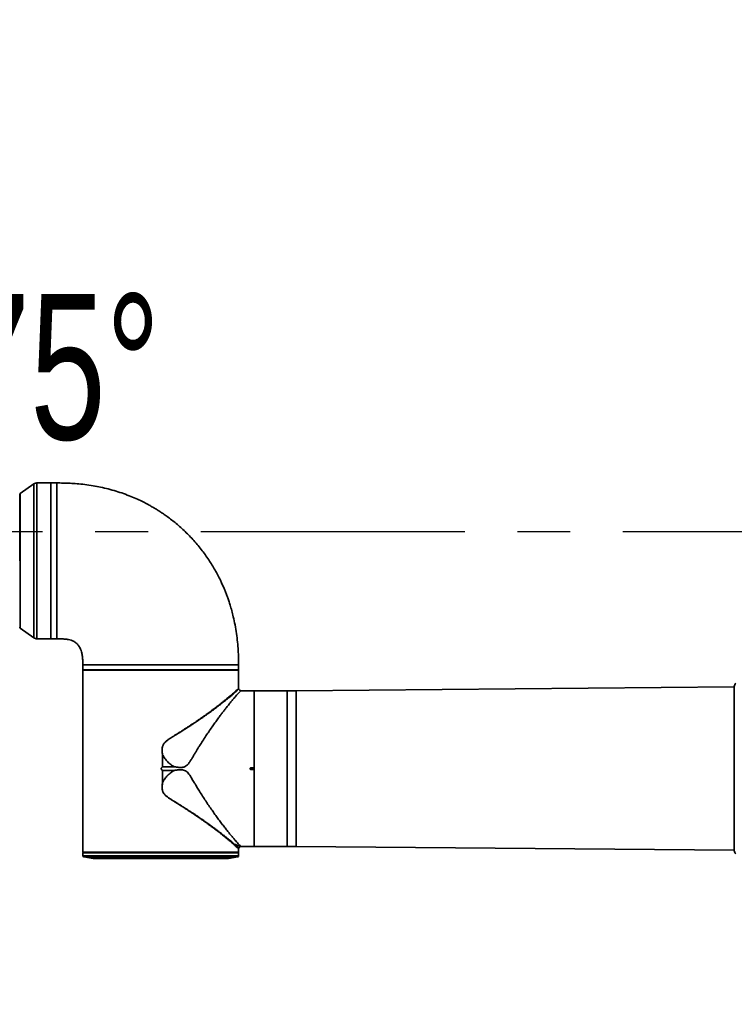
# Model space of a CAD drawing. Header units: millimetres. Extents: x 0 to 840, y 0 to 594.
# Tile 20 of 25: x 510 to 578, y 310 to 405. Entities that reach past the tile are written whole.
import ezdxf

# ---------------------------------------------------------------- set-up
doc = ezdxf.new("R2010")
doc.units = ezdxf.units.MM
doc.linetypes.add('CENTERX2', pattern=[20.32, 12.7, -2.54, 2.54, -2.54])
doc.layers.get('0').update_dxf_attribs({"lineweight": 18})
doc.layers.add('中心线层', color=6, linetype='CENTERX2', lineweight=25)
doc.layers.add('标注层', color=150, linetype='Continuous', lineweight=18)
doc.styles.add('SLDTEXTSTYLE1', font='txt', dxfattribs={"width": 0.7})
doc.dimstyles.new('SLDDIMSTYLE3', dxfattribs={"dimtxt": 7, "dimasz": 4, "dimexe": 0, "dimexo": 0.0625, "dimgap": 1.75, "dimtad": 0, "dimtih": 1, "dimtoh": 1, "dimlfac": 20, "dimrnd": 1e-09, "dimzin": 12, "dimdsep": 46, "dimtxsty": 'SLDTEXTSTYLE1', "dimcen": 0, "dimdle": 8, "dimadec": 0, "dimazin": 3, "dimtfac": 1, "dimtdec": 3, "dimtofl": 0, "dimtmove": 0, "dimatfit": 3, "dimfxl": 1, "dimfrac": 2, "dimtolj": 1, "dimarcsym": 0})

# ---------------------------------------------------------------- blocks, each defined once
blk = doc.blocks.new('SW_CENTERMARKSYMBOL_0_2')
at = {"layer": '中心线层', "color": 0}
blk.add_line((-0.05, 0), (-70.657, 0), dxfattribs=at)
blk = doc.blocks.new('*X33')
at = {"layer": '标注层', "linetype": 'Continuous'}
blk.add_hatch(color=0, dxfattribs=at).paths.add_polyline_path([(705.952, 439.069), (713.171, 442.764), (711.582, 444.906)], flags=0)
at = {"layer": '标注层', "color": 0, "linetype": 'Continuous'}
for q in [(705.952, 439.069), (757.411, 468.674)]:
    blk.add_line((745.861, 468.674), q, dxfattribs=at)
at = {"layer": '标注层', "color": 0, "insert": (777.118, 468.674), "char_height": 14, "width": 71.83017, "attachment_point": 5, "style": 'SLDTEXTSTYLE1'}
blk.add_mtext('%%C2806', dxfattribs=at)

msp = doc.modelspace()

# ---------------------------------------------------------------- linework, layer by layer
at = {"color": 0, "linetype": 'Continuous', "lineweight": 35}
for p, q in [((511.060949, 360.088834), (509.732723, 359.159076)), ((511.060949, 360.088834), (511.060949, 345.269602)), ((512.690069, 360.179218), (511.34768, 360.179218)), ((511.34768, 360.179218), (511.34768, 352.679218)), ((513.270069, 360.179218), (512.690069, 360.179218)), ((512.690069, 360.179218), (512.690069, 345.179218)), ((512.690069, 352.679218), (512.690069, 360.179218)), ((513.270069, 345.179218), (513.270069, 360.179218)), ((509.690069, 359.077153), (509.690069, 352.679218)), ((509.732723, 359.159076), (509.732723, 352.679218)), ((509.732723, 352.679218), (509.732723, 346.19936)), ((511.34768, 352.679218), (511.34768, 345.179218)), ((512.690069, 345.179218), (512.690069, 352.679218)), ((509.732723, 346.19936), (511.060949, 345.269602)), ((511.34768, 345.179218), (512.690069, 345.179218)), ((512.690069, 345.179218), (513.270069, 345.179218)), ((515.770069, 342.679218), (515.770069, 342.599218)), ((530.770069, 342.679218), (515.770069, 342.679218)), ((515.770069, 342.599218), (515.770743, 342.599218)), ((515.770743, 342.599218), (515.770743, 342.199218)), ((530.770069, 342.199218), (530.770069, 342.679218)), ((515.770069, 341.78018), (515.770069, 324.619218)), ((515.770444, 342.169218), (515.770444, 341.854218)), ((530.769694, 342.169218), (515.770444, 342.169218)), ((515.770444, 341.854218), (515.770444, 341.780097)), ((515.770743, 342.199218), (530.770069, 342.199218)), ((516.120069, 342.199218), (516.120069, 342.169218)), ((530.420069, 342.169218), (530.420069, 342.199218)), ((530.769694, 341.854218), (530.769694, 342.169218)), ((530.77006, 341.854218), (530.77006, 341.778893)), ((530.770069, 340.416549), (530.770069, 341.78018)), ((532.250069, 340.179218), (531.021694, 340.179218)), ((532.250069, 332.754218), (532.250069, 340.179218)), ((532.280069, 339.829218), (532.250069, 339.829218)), ((535.445132, 340.179218), (532.280069, 340.179218)), ((532.280069, 340.179218), (532.280069, 325.179218)), ((535.445132, 325.179218), (535.445132, 340.179218)), ((536.294991, 340.182829), (536.294991, 325.175607)), ((523.445101, 334.023374), (523.441445, 334.023075)), ((523.441445, 332.850594), (523.441445, 334.023075)), ((523.445101, 334.023374), (523.445101, 332.852412)), ((523.270069, 332.679218), (523.441445, 332.850594)), ((524.582815, 332.852413), (523.445101, 332.852412)), ((523.441445, 332.507843), (523.270069, 332.679218)), ((523.441445, 331.335361), (523.441445, 332.507843)), ((523.445101, 332.506025), (524.582816, 332.506027)), ((523.445101, 332.506025), (523.445101, 331.335063)), ((531.945069, 332.754218), (532.250069, 332.754218)), ((532.250069, 332.604218), (531.945069, 332.604218)), ((532.250069, 332.754218), (532.250069, 332.604218)), ((532.250069, 325.179218), (532.250069, 332.604218)), ((523.445101, 331.335063), (523.441445, 331.335361)), ((531.021694, 325.179218), (532.250069, 325.179218)), ((532.250069, 325.529218), (532.280069, 325.529218)), ((532.280069, 325.179218), (535.445132, 325.179218)), ((515.770069, 324.619218), (530.770069, 324.619218)), ((515.790271, 324.579218), (515.770614, 324.559561)), ((515.770614, 324.559561), (515.775348, 324.288401)), ((515.770614, 324.559561), (530.769524, 324.559561)), ((515.775348, 324.288401), (530.764791, 324.288401)), ((515.780069, 324.619218), (515.820069, 324.579218)), ((515.790271, 324.579218), (530.749867, 324.579218)), ((530.720069, 324.579218), (530.760069, 324.619218)), ((530.769524, 324.559561), (530.749867, 324.579218)), ((530.764791, 324.288401), (530.769524, 324.559561)), ((530.770069, 324.619218), (530.770069, 324.941868)), ((515.855721, 324.192088), (516.756541, 324.011924)), ((515.855721, 324.192088), (528.512805, 324.192088)), ((516.756541, 324.011924), (527.875829, 324.011924)), ((516.776152, 324.009982), (529.763986, 324.009982)), ((518.174668, 324.120662), (518.166514, 324.123251)), ((527.875829, 324.011924), (529.783598, 324.011924)), ((527.899232, 324.022992), (527.914428, 324.022841)), ((527.931461, 324.051476), (527.917639, 324.051624)), ((528.404813, 324.157108), (528.389621, 324.157246)), ((528.512805, 324.192088), (530.684418, 324.192088)), ((529.783598, 324.011924), (530.684418, 324.192088))]:
    msp.add_line(p, q, dxfattribs=at)
at = {"color": 7, "linetype": 'Continuous', "lineweight": 35}
for p, q in [((578.489736, 340.541438), (536.294991, 340.182829)), ((578.489736, 340.583585), (578.489736, 324.774852)), ((536.294991, 325.175607), (578.489736, 324.816998))]:
    msp.add_line(p, q, dxfattribs=at)
at = {"color": 7, "linetype": 'CENTERX2', "lineweight": 18}
msp.add_arc((593.270402, 355.479885), 140.3, 95, 85, dxfattribs=at)
at = {"color": 0, "linetype": 'Continuous', "lineweight": 35}
for centre, radius, start, end in [((511.34768, 359.679218), 0.5, 90, 124.9920202), ((509.790069, 359.077153), 0.1, 124.99202019, 179.99999992), ((509.790069, 346.281284), 0.1, 180, 235.00797988), ((511.34768, 345.679218), 0.5, 235.0079798, 270), ((535.445132, 440.179218), 100, 270, 270.48693916), ((535.445132, 225.179218), 100, 89.51306084, 90), ((515.875332, 324.290146), 0.1, 181, 258.69006744), ((530.664806, 324.290146), 0.1, 281.30993256, 359), ((516.776152, 324.109982), 0.1, 258.69006749, 270), ((529.763986, 324.109982), 0.1, 270, 281.30993251)]:
    msp.add_arc(centre, radius, start, end, dxfattribs=at)
at = {"color": 7, "linetype": 'Continuous', "lineweight": 35}
for centre, start, end in [((578.889736, 340.583585), 127.87498365, 180), ((578.889736, 324.774852), 180, 232.12501635)]:
    msp.add_arc(centre, 0.4, start, end, dxfattribs=at)
at = {"color": 0, "linetype": 'Continuous', "lineweight": 35}
for points, knots in [([(530.770069, 342.679218), (530.768395, 342.893487), (530.764799, 343.353932), (530.731235, 344.079846), (530.667579, 344.866879), (530.566932, 345.683763), (530.430345, 346.501322), (530.272898, 347.235752), (530.111888, 347.866689), (529.963087, 348.378788), (529.822829, 348.815037), (529.692477, 349.189482), (529.565629, 349.530215), (529.349789, 350.074297), (529.009531, 350.838488), (528.496766, 351.81694), (527.885907, 352.809714), (527.172309, 353.80024), (526.379498, 354.740822), (525.534858, 355.600398), (524.67485, 356.358322), (523.97092, 356.897365), (523.445532, 357.262585), (523.104629, 357.487049), (522.765128, 357.698838), (522.414119, 357.906246), (522.020418, 358.125801), (521.557551, 358.366541), (521.009769, 358.627998), (520.383403, 358.897571), (519.69323, 359.160127), (518.964284, 359.400136), (518.223561, 359.607115), (517.487862, 359.778437), (516.733473, 359.920955), (515.976547, 360.03099), (515.234762, 360.107766), (514.61177, 360.149529), (514.111229, 360.169521), (513.739295, 360.177378), (513.483743, 360.179141), (513.337433, 360.179291), (513.28753, 360.179237), (513.270069, 360.179218)], [0, 0, 0, 0, 0.642834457, 1.381397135, 2.179653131, 3.011305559, 3.849995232, 4.665704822, 5.264038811, 5.803275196, 6.265404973, 6.638720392, 6.992735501, 7.356139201, 8.394759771, 9.500752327, 10.668035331, 11.88903399, 13.160105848, 14.354932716, 15.501382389, 16.596587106, 17.01278623, 17.420961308, 17.821045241, 18.213199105, 18.644063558, 19.173348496, 19.778242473, 20.464744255, 21.218669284, 21.992952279, 22.766435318, 23.525373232, 24.258578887, 25.069192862, 25.819449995, 26.495444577, 26.942147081, 27.322289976, 27.611530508, 27.708867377, 27.76125322, 27.76125322, 27.76125322, 27.76125322]), ([(513.270069, 345.179218), (513.400109, 345.179126), (513.663141, 345.178939), (514.038019, 345.155596), (514.363601, 345.107023), (514.607294, 345.044418), (514.785145, 344.978224), (514.981054, 344.882782), (515.19866, 344.729605), (515.365889, 344.530672), (515.474697, 344.34972), (515.561131, 344.165924), (515.64896, 343.900446), (515.720158, 343.547915), (515.763479, 343.130269), (515.767837, 342.831993), (515.770069, 342.679218)], [0, 0, 0, 0, 0.390268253, 0.789392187, 1.126198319, 1.376753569, 1.543099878, 1.694852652, 2.030263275, 2.332792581, 2.467096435, 2.66347629, 2.941038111, 3.304218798, 3.740833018, 4.199272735, 4.199272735, 4.199272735, 4.199272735]), ([(523.441445, 334.023075), (523.433601, 334.075341), (523.418541, 334.175693), (523.404864, 334.321115), (523.397718, 334.489591), (523.406929, 334.680131), (523.450511, 334.858064), (523.511207, 334.987735), (523.572942, 335.084868), (523.650473, 335.178502), (523.738457, 335.26553), (523.834212, 335.347384), (523.939641, 335.429078), (524.06473, 335.518644), (524.218976, 335.621704), (524.410839, 335.745139), (524.633272, 335.885074), (524.821991, 336.00214), (524.962396, 336.089653), (525.053241, 336.146423), (525.143824, 336.203186), (525.234128, 336.259945), (525.324145, 336.31669), (525.41384, 336.373457), (525.486365, 336.419398), (525.608482, 336.497488), (525.793959, 336.617334), (526.026824, 336.769686), (526.256533, 336.921771), (526.46286, 337.059816), (526.668762, 337.199326), (526.873927, 337.340015), (527.088885, 337.489142), (527.314665, 337.647727), (527.533052, 337.803181), (527.735982, 337.949492), (527.923971, 338.086665), (528.127258, 338.236587), (528.344513, 338.398694), (528.57369, 338.572216), (528.786834, 338.735952), (528.984441, 338.889906), (529.195281, 339.056359), (529.414912, 339.232326), (529.637754, 339.414125), (529.837131, 339.579788), (530.021918, 339.736114), (530.190766, 339.8815), (530.341795, 340.014206), (530.468725, 340.128233), (530.587376, 340.23747), (530.688783, 340.333869), (530.752552, 340.396597), (530.775416, 340.422443), (530.770033, 340.416569), (530.770016, 340.416549)], [0, 0, 0, 0, 0.114647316, 0.220123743, 0.316691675, 0.480400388, 0.632484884, 0.710335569, 0.79015644, 0.881567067, 0.973561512, 1.058528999, 1.155090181, 1.263434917, 1.39326309, 1.55933364, 1.761689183, 1.969048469, 2.048074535, 2.127106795, 2.206145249, 2.285189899, 2.364240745, 2.44329779, 2.522361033, 2.556576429, 2.768644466, 3.020119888, 3.189555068, 3.401161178, 3.595253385, 3.77183173, 3.989597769, 4.22141254, 4.441925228, 4.651140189, 4.849062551, 5.035698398, 5.306821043, 5.568417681, 5.820519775, 6.063162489, 6.296385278, 6.628382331, 6.948695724, 7.257505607, 7.555013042, 7.882021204, 8.199638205, 8.508265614, 8.808341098, 9.233505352, 9.659485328, 10.073078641, 10.074451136, 10.074451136, 10.074451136, 10.074451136]), ([(530.770978, 340.394191), (530.769055, 340.391242), (530.765116, 340.385201), (530.72822, 340.334704), (530.668521, 340.266725), (530.594875, 340.188473), (530.519843, 340.112998), (530.442514, 340.038703), (530.356589, 339.959243), (530.261815, 339.874442), (530.157529, 339.783235), (530.053068, 339.6938), (529.952279, 339.608975), (529.858725, 339.531207), (529.753015, 339.444338), (529.634144, 339.347758), (529.501071, 339.240873), (529.35273, 339.123127), (529.202096, 339.00503), (529.05004, 338.887198), (528.897279, 338.770038), (528.728306, 338.641826), (528.542162, 338.502168), (528.337901, 338.350736), (528.131255, 338.199456), (527.923123, 338.048936), (527.714295, 337.899646), (527.487119, 337.739203), (527.240905, 337.567556), (526.997711, 337.400338), (526.7719, 337.247065), (526.561547, 337.105962), (526.340093, 336.959046), (526.089696, 336.794957), (525.809545, 336.613845), (525.543667, 336.444505), (525.302975, 336.293233), (525.097171, 336.165694), (524.880101, 336.031663), (524.651967, 335.891414), (524.426314, 335.75097), (524.226627, 335.62357), (524.061512, 335.513717), (523.925149, 335.416077), (523.810941, 335.326403), (523.714869, 335.241357), (523.635198, 335.158583), (523.567031, 335.073493), (523.509845, 334.982198), (523.464947, 334.884396), (523.432994, 334.780071), (523.413694, 334.675583), (523.404099, 334.565579), (523.402214, 334.451435), (523.408615, 334.324533), (523.422378, 334.179694), (523.438543, 334.077235), (523.447496, 334.020489)], [0, 0, 0, 0, 0.301073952, 0.616614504, 0.958545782, 1.249199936, 1.449736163, 1.65972712, 1.879417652, 2.069934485, 2.278149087, 2.504462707, 2.646979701, 2.801689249, 2.968780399, 3.148449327, 3.340895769, 3.546318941, 3.764911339, 3.940942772, 4.130529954, 4.333829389, 4.550985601, 4.782125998, 5.027353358, 5.231946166, 5.450338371, 5.682576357, 5.928675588, 6.188614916, 6.395874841, 6.578666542, 6.785102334, 7.015154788, 7.268739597, 7.545698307, 7.726234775, 7.90495524, 8.084492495, 8.291040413, 8.494924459, 8.667401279, 8.80875815, 8.927350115, 9.032470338, 9.124443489, 9.205972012, 9.281738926, 9.360811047, 9.439250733, 9.514647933, 9.597092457, 9.669427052, 9.754135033, 9.844694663, 9.945130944, 10.069810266, 10.069810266, 10.069810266, 10.069810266]), ([(530.771793, 340.393103), (530.771268, 340.397224), (530.770219, 340.405466), (530.770119, 340.413773), (530.770069, 340.417927)], [0, 0, 0, 0, 0.01245166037, 0.02490387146, 0.02490387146, 0.02490387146, 0.02490387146]), ([(531.023952, 340.179087), (530.992729, 340.182178), (530.931384, 340.18825), (530.852502, 340.237699), (530.792659, 340.308303), (530.778413, 340.367502), (530.771215, 340.397409)], [0, 0, 0, 0, 0.0932358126, 0.1831802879, 0.2726910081, 0.3640811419, 0.3640811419, 0.3640811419, 0.3640811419]), ([(531.021694, 340.179218), (531.014436, 340.17486), (530.999725, 340.166025), (530.915456, 340.095224), (530.803855, 339.985196), (530.660149, 339.836218), (530.491163, 339.649427), (530.296299, 339.425351), (530.080006, 339.168325), (529.84621, 338.882437), (529.617418, 338.595575), (529.398222, 338.314481), (529.197866, 338.052679), (528.98831, 337.774225), (528.753507, 337.456635), (528.491129, 337.093789), (528.197425, 336.678152), (527.905018, 336.254478), (527.601566, 335.802408), (527.302054, 335.344066), (527.044901, 334.940044), (526.851906, 334.628454), (526.703221, 334.38413), (526.550496, 334.12916), (526.395351, 333.868427), (526.246565, 333.619407), (526.124282, 333.41988), (526.016808, 333.258297), (525.929786, 333.140675), (525.819123, 333.013777), (525.696867, 332.913406), (525.5646, 332.84898), (525.449001, 332.81281), (525.316436, 332.792325), (525.169461, 332.786688), (524.922956, 332.796229), (524.727955, 332.828439), (524.582815, 332.852413)], [0, 0, 0, 0, 0.4218904, 0.855100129, 1.280288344, 1.688889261, 2.109786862, 2.543814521, 2.96342174, 3.386102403, 3.816863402, 4.129460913, 4.45455488, 4.762441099, 5.091191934, 5.507772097, 5.914989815, 6.357913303, 6.751303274, 7.198318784, 7.621140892, 7.836224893, 8.019849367, 8.258379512, 8.494642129, 8.688298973, 8.894971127, 9.006508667, 9.11204017, 9.213891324, 9.373383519, 9.452084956, 9.533158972, 9.636340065, 9.743265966, 9.853180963, 10.173140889, 10.173140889, 10.173140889, 10.173140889]), ([(523.447496, 334.020489), (523.447146, 334.021175), (523.446668, 334.022112), (523.445778, 334.023065), (523.445311, 334.023278), (523.445101, 334.023374)], [0, 0, 0, 0, 0.002308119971, 0.003150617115, 0.003838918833, 0.003838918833, 0.003838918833, 0.003838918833]), ([(523.447496, 334.020489), (523.514251, 333.899599), (523.647579, 333.658153), (523.916086, 333.341791), (524.224823, 333.063432), (524.463234, 332.9229), (524.582815, 332.852413)], [0, 0, 0, 0, 0.413589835, 0.826039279, 1.239135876, 1.654840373, 1.654840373, 1.654840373, 1.654840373]), ([(523.445101, 332.852412), (523.444644, 332.852359), (523.44359, 332.852237), (523.442375, 332.851465), (523.441693, 332.850827), (523.441445, 332.850594)], [0, 0, 0, 0, 0.001370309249, 0.003158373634, 0.004186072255, 0.004186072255, 0.004186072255, 0.004186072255]), ([(523.441445, 332.507843), (523.441897, 332.507435), (523.442726, 332.506686), (523.444036, 332.506099), (523.444822, 332.506044), (523.445101, 332.506025)], [0, 0, 0, 0, 0.001826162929, 0.003351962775, 0.004187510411, 0.004187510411, 0.004187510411, 0.004187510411]), ([(523.447501, 331.337945), (523.514231, 331.458883), (523.647694, 331.700764), (523.916887, 332.017649), (524.225838, 332.295748), (524.463912, 332.435986), (524.582816, 332.506027)], [0, 0, 0, 0, 0.413676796, 0.827368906, 1.241587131, 1.654880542, 1.654880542, 1.654880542, 1.654880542]), ([(524.582816, 332.506027), (524.634398, 332.515221), (524.734183, 332.533006), (524.879897, 332.552409), (525.04717, 332.56806), (525.239781, 332.573492), (525.459807, 332.549771), (525.632334, 332.482878), (525.752969, 332.399006), (525.86736, 332.295291), (525.992458, 332.138494), (526.125812, 331.93602), (526.249396, 331.734125), (526.371463, 331.530064), (526.502584, 331.309775), (526.632179, 331.092733), (526.757698, 330.884469), (526.874352, 330.693702), (527.053644, 330.404655), (527.295876, 330.023847), (527.595622, 329.565305), (527.89896, 329.112655), (528.197432, 328.680294), (528.491128, 328.264646), (528.777378, 327.868782), (529.060006, 327.487778), (529.33398, 327.126804), (529.596434, 326.789159), (529.846209, 326.476004), (530.080005, 326.190112), (530.296298, 325.933087), (530.491162, 325.70901), (530.660148, 325.522219), (530.803855, 325.373241), (530.915456, 325.263213), (530.999725, 325.192411), (531.014436, 325.183577), (531.021694, 325.179218)], [0, 0, 0, 0, 0.114131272, 0.220787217, 0.32012761, 0.480043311, 0.639973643, 0.799316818, 0.876428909, 0.959148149, 1.134989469, 1.311770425, 1.488661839, 1.652936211, 1.833525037, 2.052922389, 2.211731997, 2.373661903, 2.551832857, 2.974645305, 3.396096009, 3.815099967, 4.258033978, 4.665263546, 5.081859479, 5.515533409, 5.936578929, 6.356131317, 6.786902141, 7.209595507, 7.629218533, 8.063255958, 8.484166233, 8.892782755, 9.317980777, 9.751203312, 10.173109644, 10.173109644, 10.173109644, 10.173109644]), ([(531.945069, 332.604218), (531.936636, 332.605047), (531.919769, 332.606705), (531.897321, 332.619636), (531.880255, 332.638664), (531.871613, 332.659759), (531.869132, 332.682079), (531.872939, 332.70452), (531.885384, 332.726986), (531.904544, 332.74395), (531.925601, 332.752938), (531.939539, 332.753854), (531.945069, 332.754218)], [0, 0, 0, 0, 0.0252593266, 0.0505186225, 0.0757787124, 0.1010393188, 0.1176567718, 0.1429160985, 0.1681753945, 0.1934354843, 0.2186960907, 0.2353135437, 0.2353135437, 0.2353135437, 0.2353135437]), ([(530.206336, 325.462869), (530.152283, 325.509748), (530.042157, 325.605259), (529.849582, 325.768323), (529.638672, 325.943572), (529.408107, 326.131687), (529.15853, 326.331602), (528.916396, 326.521811), (528.688537, 326.698091), (528.480434, 326.857045), (528.255928, 327.026148), (528.029857, 327.193975), (527.802442, 327.360587), (527.573563, 327.526092), (527.325816, 327.702721), (527.074943, 327.879026), (526.814439, 328.059575), (526.536922, 328.248902), (526.200544, 328.474426), (525.892258, 328.677205), (525.649596, 328.834281), (525.530218, 328.910936), (525.462076, 328.954548), (525.419178, 328.981744), (525.370571, 329.012553), (525.303967, 329.054651), (525.217043, 329.109436), (525.109605, 329.176897), (524.981456, 329.257054), (524.803128, 329.367983), (524.598277, 329.495333), (524.375018, 329.635708), (524.166276, 329.770675), (523.95562, 329.915195), (523.770583, 330.059825), (523.628197, 330.202187), (523.538249, 330.322317), (523.479373, 330.435351), (523.440781, 330.541792), (523.402172, 330.714637), (523.393494, 330.983363), (523.424262, 331.209226), (523.441445, 331.335361)], [0, 0, 0, 0, 0.368764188, 0.751305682, 1.147973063, 1.524260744, 1.917859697, 2.328956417, 2.60137516, 2.886228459, 3.18355014, 3.493369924, 3.756435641, 4.035370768, 4.330185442, 4.6408882, 4.910478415, 5.220506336, 5.570971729, 6.015098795, 6.21093647, 6.338610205, 6.389948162, 6.424134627, 6.472309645, 6.541250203, 6.630956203, 6.741427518, 6.872663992, 7.024665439, 7.286703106, 7.496193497, 7.703612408, 7.924616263, 8.150148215, 8.30248394, 8.437305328, 8.531137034, 8.62659267, 8.725254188, 8.981806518, 9.306294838, 9.306294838, 9.306294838, 9.306294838]), ([(523.447501, 331.337945), (523.43041, 331.220056), (523.396191, 330.984025), (523.402822, 330.711105), (523.444829, 330.536385), (523.484554, 330.423456), (523.557026, 330.292892), (523.672334, 330.156107), (523.847939, 329.996556), (524.087945, 329.824029), (524.384374, 329.633218), (524.682323, 329.448169), (524.979312, 329.265922), (525.27316, 329.084021), (525.536949, 328.918189), (525.823209, 328.735619), (526.122907, 328.541839), (526.42534, 328.343032), (526.695235, 328.163106), (526.946826, 327.99293), (527.263038, 327.775922), (527.615583, 327.52941), (527.983808, 327.266257), (528.310401, 327.028208), (528.597817, 326.814904), (528.848722, 326.625589), (529.103536, 326.430353), (529.355523, 326.233617), (529.597692, 326.040526), (529.823875, 325.856673), (530.028628, 325.685863), (530.209661, 325.53062), (530.304956, 325.445144), (530.348905, 325.405723)], [0, 0, 0, 0, 0.298884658, 0.598413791, 0.67588544, 0.748909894, 0.898217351, 1.047327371, 1.19593053, 1.492968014, 1.78912054, 2.085431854, 2.3817091, 2.677243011, 2.972326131, 3.187707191, 3.562519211, 3.912194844, 4.154668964, 4.440786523, 4.745205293, 5.223271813, 5.667493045, 6.077842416, 6.454516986, 6.797881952, 7.10840718, 7.548080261, 7.941551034, 8.289999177, 8.736508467, 9.125050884, 9.45762664, 9.45762664, 9.45762664, 9.45762664]), ([(523.445101, 331.335063), (523.44531, 331.335158), (523.445777, 331.335371), (523.446668, 331.336323), (523.447149, 331.337259), (523.447501, 331.337945)], [0, 0, 0, 0, 0.000687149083, 0.001529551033, 0.003839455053, 0.003839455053, 0.003839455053, 0.003839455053]), ([(530.770033, 324.941868), (530.766955, 324.945415), (530.760686, 324.952639), (530.709605, 325.004544), (530.615161, 325.094775), (530.459741, 325.239708), (530.292283, 325.38718), (530.206336, 325.462869)], [0, 0, 0, 0, 0.1258641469, 0.2563638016, 0.3863812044, 0.5720475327, 0.7678194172, 0.7678194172, 0.7678194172, 0.7678194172]), ([(530.348905, 325.405722), (530.348903, 325.405723), (530.348899, 325.405726), (530.348883, 325.405733), (530.348832, 325.405756), (530.348638, 325.405837), (530.34789, 325.406144), (530.344953, 325.407329), (530.333307, 325.411996), (530.31032, 325.421172), (530.265635, 325.439044), (530.230076, 325.453333), (530.206346, 325.462869)], [0, 0, 0, 0, 0.0000058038, 0.000016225, 0.0000509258, 0.0001757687, 0.0006472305, 0.002477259, 0.0096855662, 0.0382932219, 0.0766457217, 0.1535869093, 0.1535869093, 0.1535869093, 0.1535869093]), ([(530.944768, 325.167399), (530.940462, 325.169103), (530.93181, 325.172525), (530.865672, 325.19905), (530.776202, 325.234754), (530.676901, 325.274744), (530.576926, 325.314475), (530.47056, 325.357129), (530.389687, 325.389433), (530.348905, 325.405723)], [0, 0, 0, 0, 0.10441718, 0.2097822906, 0.3199874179, 0.406923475, 0.4808878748, 0.5606343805, 0.6417560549, 0.6417560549, 0.6417560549, 0.6417560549]), ([(530.348905, 325.405722), (530.413468, 325.345821), (530.54274, 325.225883), (530.671997, 325.08889), (530.756236, 324.988104), (530.766359, 324.971765), (530.771407, 324.963617)], [0, 0, 0, 0, 0.1530870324, 0.3065172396, 0.4599379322, 0.6125825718, 0.6125825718, 0.6125825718, 0.6125825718]), ([(530.944887, 325.167155), (530.945284, 325.16735), (530.969147, 325.179047), (530.996596, 325.179189), (531.023588, 325.179328)], [0, 0, 0, 0, 0.00133483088, 0.08017530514, 0.08017530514, 0.08017530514, 0.08017530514]), ([(530.770069, 324.94175), (530.770129, 324.945377), (530.770249, 324.952632), (530.771106, 324.959836), (530.771535, 324.963439)], [0, 0, 0, 0, 0.01087610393, 0.02175227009, 0.02175227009, 0.02175227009, 0.02175227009]), ([(530.771301, 324.961682), (530.776453, 324.985429), (530.78665, 325.032417), (530.827078, 325.092555), (530.88018, 325.141154), (530.924334, 325.158936), (530.946536, 325.167877)], [0, 0, 0, 0, 0.0724251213, 0.1433124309, 0.2139160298, 0.2853174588, 0.2853174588, 0.2853174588, 0.2853174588]), ([(518.636359, 324.088651), (518.602559, 324.09757), (518.551587, 324.111019), (518.465385, 324.126875), (518.378581, 324.140348), (518.268969, 324.152819), (518.155071, 324.158854), (518.075001, 324.154922), (518.043954, 324.141387), (518.062771, 324.120389), (518.114343, 324.103214), (518.140145, 324.094621)], [0, 0, 0, 0, 0.0889637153, 0.13416028, 0.1792182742, 0.2627758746, 0.3484176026, 0.4353010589, 0.5221774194, 0.6090853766, 0.6961067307, 0.6961067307, 0.6961067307, 0.6961067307]), ([(518.166514, 324.123251), (518.151682, 324.12827), (518.125589, 324.137099), (518.110852, 324.145158), (518.104492, 324.148636)], [0, 0, 0, 0, 0.03816023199, 0.06713166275, 0.06713166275, 0.06713166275, 0.06713166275]), ([(518.140145, 324.094621), (518.170569, 324.086479), (518.221785, 324.072773), (518.309319, 324.055802), (518.399723, 324.041016), (518.486144, 324.030422), (518.562946, 324.024433), (518.631427, 324.021885), (518.684895, 324.024452), (518.715942, 324.032088), (518.72923, 324.043127), (518.715846, 324.058271), (518.679251, 324.075094), (518.650153, 324.084291), (518.636359, 324.088651)], [0, 0, 0, 0, 0.0809049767, 0.1361944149, 0.1821293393, 0.2620600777, 0.3056354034, 0.3490594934, 0.4297937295, 0.4757754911, 0.5224560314, 0.6057328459, 0.6542379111, 0.697954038, 0.697954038, 0.697954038, 0.697954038]), ([(518.689569, 324.061892), (518.68399, 324.05978), (518.667464, 324.053523), (518.608731, 324.049745), (518.525217, 324.054769), (518.448349, 324.063531), (518.37526, 324.074144), (518.301488, 324.088627), (518.229307, 324.104903), (518.193851, 324.115129), (518.174668, 324.120662)], [0, 0, 0, 0, 0.046952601, 0.1390738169, 0.2313798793, 0.2802547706, 0.3308782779, 0.4077297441, 0.4605089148, 0.5227246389, 0.5227246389, 0.5227246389, 0.5227246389]), ([(518.648868, 324.084077), (518.651322, 324.083354), (518.668753, 324.078223), (518.685598, 324.070184), (518.69052, 324.068657), (518.692124, 324.068159)], [0, 0, 0, 0, 0.00458650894, 0.03258789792, 0.04612346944, 0.04612346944, 0.04612346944, 0.04612346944]), ([(528.389621, 324.157246), (528.355337, 324.156304), (528.286777, 324.154421), (528.1551, 324.139915), (528.026577, 324.11908), (527.916267, 324.093931), (527.839765, 324.068003), (527.808501, 324.045126), (527.824438, 324.027919), (527.874304, 324.024634), (527.899232, 324.022992)], [0, 0, 0, 0, 0.0853466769, 0.1706740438, 0.2559619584, 0.3412525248, 0.4265551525, 0.5118760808, 0.5971854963, 0.6824558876, 0.6824558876, 0.6824558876, 0.6824558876]), ([(527.917639, 324.051624), (527.895736, 324.0532), (527.862207, 324.055612), (527.843706, 324.06425), (527.843201, 324.069881), (527.842978, 324.072372)], [0, 0, 0, 0, 0.04207813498, 0.06441410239, 0.08212656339, 0.08212656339, 0.08212656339, 0.08212656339]), ([(527.914428, 324.022841), (527.948703, 324.023885), (528.017225, 324.025971), (528.148673, 324.041754), (528.276952, 324.063764), (528.384573, 324.088823), (528.448289, 324.109707), (528.478869, 324.124966), (528.493111, 324.138877), (528.481142, 324.149429), (528.44589, 324.155561), (528.41822, 324.156603), (528.404813, 324.157108)], [0, 0, 0, 0, 0.0850259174, 0.1699807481, 0.2549631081, 0.3399934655, 0.4185668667, 0.4638656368, 0.5092625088, 0.5930071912, 0.6383944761, 0.6810632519, 0.6810632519, 0.6810632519, 0.6810632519]), ([(528.441878, 324.154472), (528.439481, 324.151912), (528.433606, 324.145638), (528.403943, 324.133301), (528.360013, 324.118329), (528.30264, 324.103008), (528.229243, 324.086677), (528.13529, 324.068859), (528.022798, 324.054544), (527.961408, 324.052482), (527.931461, 324.051476)], [0, 0, 0, 0, 0.034961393, 0.0856898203, 0.1438498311, 0.2053785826, 0.2583740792, 0.3383667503, 0.4339392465, 0.5249676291, 0.5249676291, 0.5249676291, 0.5249676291])]:
    msp.add_open_spline(points, degree=3, knots=knots, dxfattribs=at)

# ---------------------------------------------------------------- block references
at = {"layer": '中心线层', "color": 7, "xscale": 2, "yscale": 2, "zscale": 2}
msp.add_blockref('SW_CENTERMARKSYMBOL_0_2', (593.270402, 355.479885), dxfattribs=at)

# ---------------------------------------------------------------- texts
at = {"layer": '标注层', "color": 0, "insert": (478.633724, 378.372854), "char_height": 14, "width": 93.29162011, "attachment_point": 1, "style": 'SLDTEXTSTYLE1'}
msp.add_mtext('J5:175%%D', dxfattribs=at)

# ---------------------------------------------------------------- dimensions: what is measured, and where the dimension line sits
at = {"layer": '标注层', "color": 7}
dim = msp.add_diameter_dim_2p(p1=(480.58929, 271.891268), p2=(705.951515, 439.068502), dimstyle='SLDDIMSTYLE3', override={"dimscale": 2, "dimpost": '%%C<>', "dimsah": 1, "dimtzin": 12}, dxfattribs=at)
dim.commit()
dim.dimension.update_dxf_attribs({"geometry": '*X33', "text_midpoint": (745.860869, 468.673887), "dimtype": 163})

doc.saveas('drawing.dxf')
